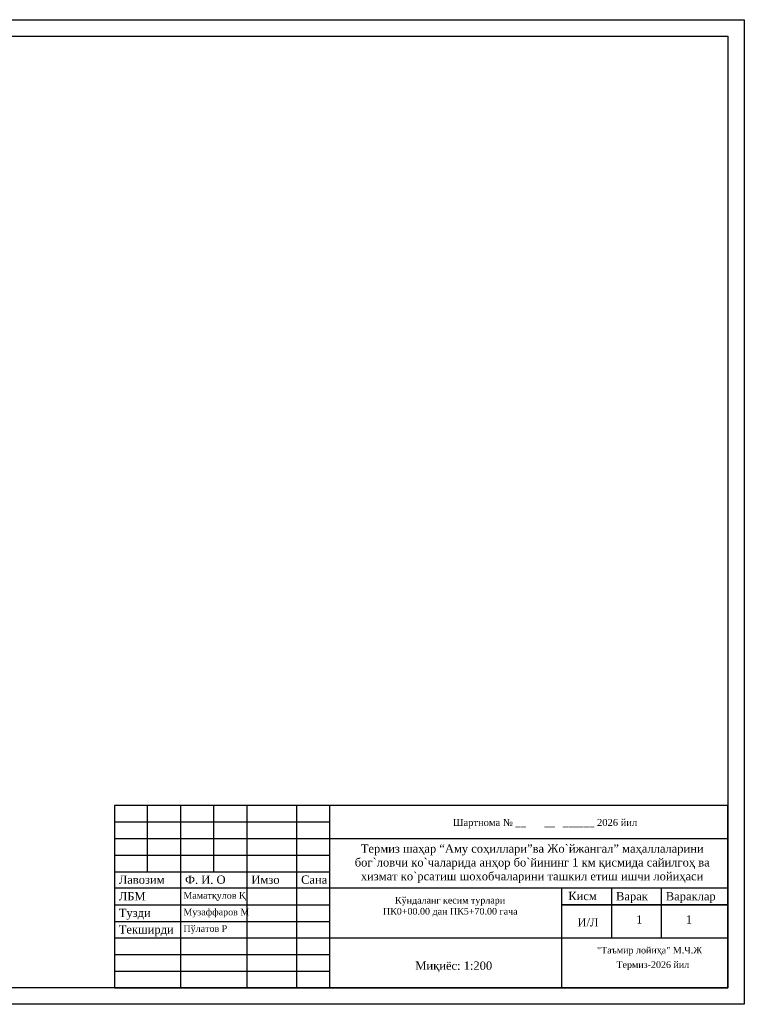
# Model space of a CAD drawing. Header units: millimetres. Extents: x -14 to 1076, y -11 to 287.
# Tile 9 of 9: x 857 to 1076, y -11 to 286. Entities that reach past the tile are written whole.
import ezdxf

# ---------------------------------------------------------------- set-up
doc = ezdxf.new("R2010")
doc.units = ezdxf.units.MM
doc.linetypes.add('CONTI', pattern=[0])
doc.layers.add('RAMKA', color=250, linetype='CONTI')
doc.styles.add('tiyms', font='times.ttf')
doc.styles.add('стиль1', font='times.ttf')

msp = doc.modelspace()

# ---------------------------------------------------------------- linework, layer by layer
msp.add_lwpolyline([(-14.19, 286.39), (1075.81, 286.39), (1075.81, -10.61), (-14.19, -10.61), (-14.19, 286.39)])
for points in [[(5.81, 281.39), (1070.81, 281.39), (1070.81, -5.61), (5.81, -5.61)], [(885.81, -5.61), (1070.81, -5.61), (1070.81, 49.39), (885.81, 49.39)]]:
    msp.add_lwpolyline(points, close=True)
at = {"linetype": 'ByBlock'}
msp.add_lwpolyline([(950.81, 39.39), (1070.81, 39.39)], dxfattribs=at)
at = {"layer": 'RAMKA'}
for p, q in [((895.81, 29.39), (895.81, 49.39)), ((905.81, -5.61), (905.81, 49.39)), ((915.81, 29.39), (915.81, 49.39)), ((925.81, -5.61), (925.81, 49.39)), ((940.81, -5.61), (940.81, 49.39)), ((950.81, -5.61), (950.81, 49.39)), ((885.81, 44.39), (950.81, 44.39)), ((885.81, 39.39), (950.81, 39.39)), ((885.81, 34.39), (950.81, 34.39)), ((885.81, 29.39), (950.81, 29.39)), ((1070.81, 24.39), (885.8, 24.39)), ((1070.81, 24.39), (950.81, 24.39)), ((1020.81, -5.61), (1020.81, 24.39)), ((1035.81, 9.39), (1035.81, 24.39)), ((1050.81, 9.39), (1050.81, 24.39)), ((885.81, 19.39), (950.81, 19.39)), ((1020.81, 19.39), (1070.81, 19.39)), ((1020.81, 19.39), (1070.81, 19.39)), ((1070.81, 19.39), (1020.81, 19.39)), ((1070.81, 19.39), (1020.81, 19.39)), ((885.81, 14.39), (950.81, 14.39)), ((885.81, 9.39), (1070.81, 9.39)), ((885.81, 4.39), (950.81, 4.39)), ((885.81, -0.61), (950.81, -0.61))]:
    msp.add_line(p, q, dxfattribs=at)

# ---------------------------------------------------------------- texts
at = {"layer": 'RAMKA', "lineweight": 13, "style": 'стиль1'}
msp.add_text('Шартнома № __       __   ______ 2026 йил', height=2.1, rotation=359.9999, dxfattribs=at).set_placement((987.91, 43.19))
at = {"layer": 'RAMKA', "style": 'tiyms'}
for s, height, p in [('"Таъмир лойиҳа" М.Ч.Ж ', 2, (1031.37, 4.72)), ('Миқиёс: 1:200', 2.5, (976.58, -0.2)), ('Термиз-2026 йил', 2, (1037.23, 0.35))]:
    msp.add_text(s, height=height, dxfattribs=at).set_placement(p)
at = {"layer": 'RAMKA', "color": 1, "attachment_point": 1, "style": 'tiyms'}
for s, insert, char_height, width in [('\\pi3.1155;{\\C256;Термиз шаҳар “Aму соҳиллари”ва Жо`йжангал” маҳаллаларини \\P\\pi1.3023;бог`ловчи ко`чаларида анҳор бо`йининг 1 км қисмида сайилгоҳ ва \\P\\pi3.1263;хизмат ко`рсатиш шохобчаларини ташкил етиш ишчи лойиҳаси}', (957.01, 37.62), 2.5, 107.1143), ('\\pi7.3179;{\\C256;Кўндаланг кесим турлари                                      \\P\\pi3.677;ПК0+00.00 дан ПК5+70.00 гача}', (963.12, 21.79), 2, 46.9992)]:
    msp.add_mtext(s, dxfattribs=dict(at, insert=insert, char_height=char_height, width=width))
at = {"layer": 'RAMKA', "attachment_point": 1, "style": 'tiyms'}
for s, insert, char_height, width in [('{\\fTimes New Roman|b0|i0|c204|p18;Лавозим}', (887.13, 28.23), 2.5, 20), ('{\\fTimes New Roman|b0|i0|c204|p18;Лавозим}', (887.13, 28.23), 2.5, 20), ('{\\fTimes New Roman|b0|i0|c204|p18;Ф. И. О}', (907.13, 28.23), 2.5, 20), ('{\\fTimes New Roman|b0|i0|c204|p18;Ф. И. О}', (907.13, 28.23), 2.5, 20), ('{\\fTimes New Roman|b0|i0|c204|p18;Имзо}', (927.13, 28.23), 2.5, 20), ('{\\fTimes New Roman|b0|i0|c204|p18;Имзо}', (927.13, 28.23), 2.5, 20), ('{\\fTimes New Roman|b0|i0|c204|p18;Сана}', (942.13, 28.23), 2.5, 20), ('{\\fTimes New Roman|b0|i0|c204|p18;Сана}', (942.13, 28.23), 2.5, 20), ('{\\fTimes New Roman|b0|i0|c204|p18;ЛБМ}', (887.13, 23.23), 2.5, 20), ('Маматқулов Қ', (906.62, 23.23), 2, 24.3462), ('{\\fTimes New Roman|b0|i0|c204|p18;Кисм}', (1022.71, 23.32), 2.5, 20), ('{\\fTimes New Roman|b0|i0|c204|p18;Варак}', (1037.13, 23.23), 2.5, 20), ('{\\fTimes New Roman|b0|i0|c204|p18;Вараклар}', (1052.13, 23.23), 2.5, 20), ('Тузди', (887.13, 18.23), 2.5, 20), ('Музаффаров М', (906.62, 18.23), 2, 24.3462), ('{\\fTimes New Roman|b0|i0|c204|p18;И/Л}', (1025.48, 15.37), 2.5, 20), ('1', (1043.19, 16.24), 2.5, 20), ('1', (1058.19, 16.24), 2.5, 20), ('{\\fTimes New Roman|b0|i0|c204|p18;Текширди}', (887.13, 13.23), 2.5, 20), ('Пўлатов Р', (906.62, 13.23), 2, 24.3462)]:
    msp.add_mtext(s, dxfattribs=dict(at, insert=insert, char_height=char_height, width=width))

doc.saveas('drawing.dxf')
